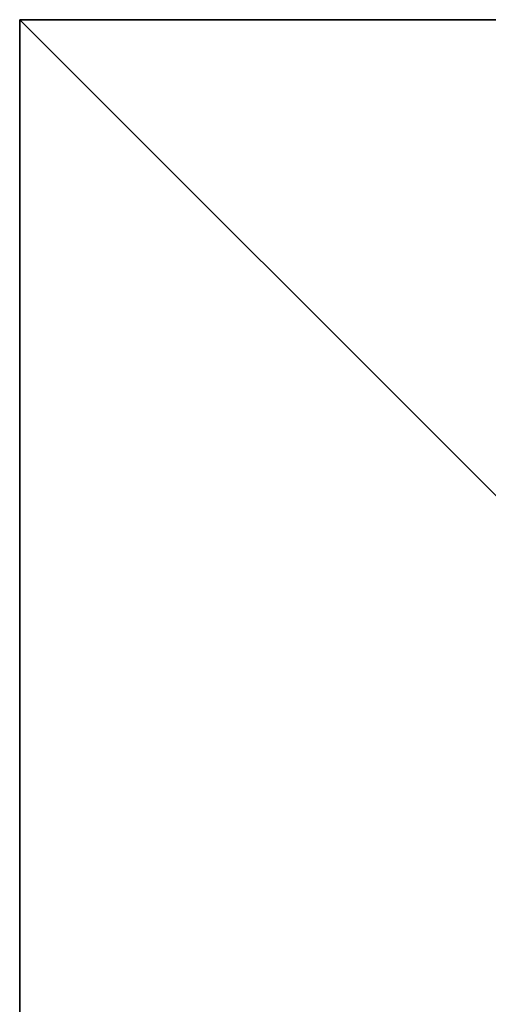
# Model space of a CAD drawing. Header units: millimetres. Extents: x -102 to 98, y 1 to 201.
# Tile 16 of 31: x -102 to -77, y 150 to 201. Entities that reach past the tile are written whole.
import ezdxf

# ---------------------------------------------------------------- set-up
doc = ezdxf.new("R2010")
doc.units = ezdxf.units.MM
doc.header["$LTSCALE"] = 25.4
doc.layers.get('0').update_dxf_attribs({"true_color": 0xff5454})

# ---------------------------------------------------------------- blocks, each defined once
blk = doc.blocks.new('COBA-ANTIQUE-I-9042.STL')
at = {"color": 29, "true_color": 0x40301e}
mesh = blk.add_polyface(dxfattribs=at)
corners = [(-101.681, 201, -30), (-101.681, 1, -35.4), (-101.681, 1, -30), (-101.681, 201, -35.4)]
mesh.append_faces([[corners[k] for k in face] for face in [(0, 1, 2), (1, 0, 3)]], dxfattribs={"vtx0": -1, "color": 29})
mesh = blk.add_polyface(dxfattribs=at)
corners = [(-101.681, 201, -30), (98.319, 201, -35.4), (-101.681, 201, -35.4), (98.319, 201, -30)]
mesh.append_faces([[corners[k] for k in face] for face in [(0, 1, 2), (1, 0, 3)]], dxfattribs={"vtx0": -1, "color": 29})
at = {"color": 39, "true_color": 0x42361f}
mesh = blk.add_polyface(dxfattribs=at)
corners = [(98.319, 201, -35.4), (-101.681, 1, -35.4), (-101.681, 201, -35.4), (98.319, 1, -35.4)]
mesh.append_faces([[corners[k] for k in face] for face in [(0, 1, 2), (1, 0, 3)]], dxfattribs={"vtx0": -1, "color": 39})
mesh = blk.add_polyface(dxfattribs=at)
corners = [(98.319, 1, -30), (-101.681, 201, -30), (-101.681, 1, -30), (98.319, 201, -30)]
mesh.append_faces([[corners[k] for k in face] for face in [(0, 1, 2), (1, 0, 3)]], dxfattribs={"vtx0": -1, "color": 39})

msp = doc.modelspace()

# ---------------------------------------------------------------- block references
at = {"color": 0}
msp.add_blockref('COBA-ANTIQUE-I-9042.STL', (0, 0), dxfattribs=at)

doc.saveas('drawing.dxf')
